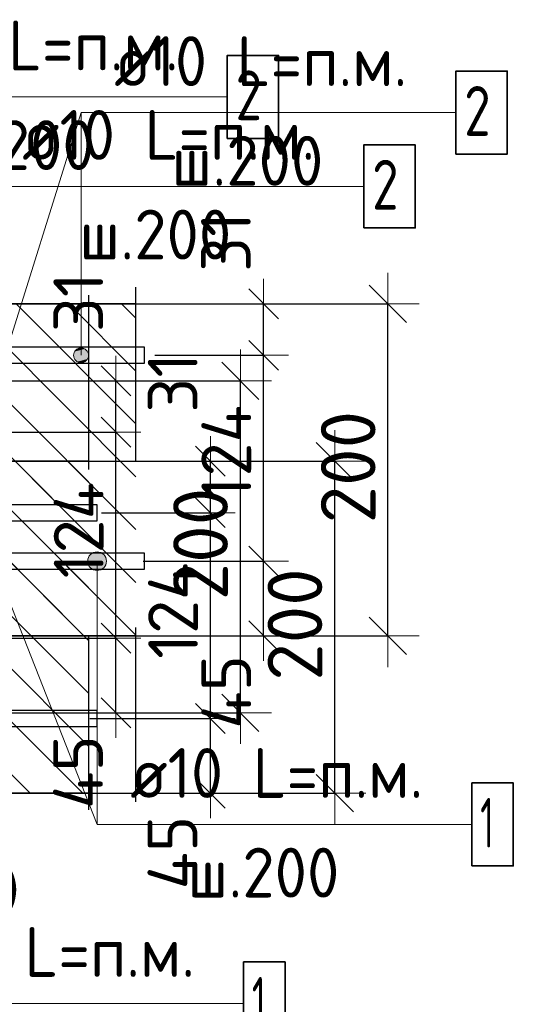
# Model space of a CAD drawing. Header units: metres. Extents: x -38 to 97, y -15 to 21.
# Tile 128 of 209: x 72.587 to 72.885, y 6.256 to 6.849. Entities that reach past the tile are written whole.
import ezdxf

# ---------------------------------------------------------------- set-up
doc = ezdxf.new("R2010")
doc.units = ezdxf.units.M
doc.header["$PDMODE"] = 65
doc.linetypes.add('______4', pattern=[0.135, 0.105, -0.03])
for name, color, linetype, lineweight in [('XR$3$Арм. стержнями верхней зоны', 180, 'Continuous', 35), ('XR$3$Арм. стержнями нижней зоны', 180, 'Continuous', 35), ('XR$3$Арм.стержн. Арматура края', 96, 'Continuous', 35), ('XR$3$Размерная линия (1)', 7, 'Continuous', 13), ('XR$3$Размерная линия_ общее', 7, 'Continuous', 13), ('XR$4$Арм. стержнями верхней зоны', 180, 'Continuous', 35), ('XR$4$Арм. стержнями нижней зоны', 180, 'Continuous', 35), ('XR$4$Арм.стержн. Арматура края', 96, 'Continuous', 35), ('XR$4$Размерная линия (1)', 7, 'Continuous', 13), ('XR$4$Размерная линия_ общее', 7, 'Continuous', 13), ('XR$6$Арм. стержнями верхней зоны', 180, 'Continuous', 35), ('XR$6$Арм. стержнями нижней зоны', 180, 'Continuous', 35), ('XR$6$Размерная линия (1)', 7, 'Continuous', 13), ('XR$6$Размерная линия_ общее', 7, 'Continuous', 13)]:
    doc.layers.add(name, color=color, linetype=linetype, lineweight=lineweight)
doc.styles.add('ISOCPEUR', font='txt')
doc.dimstyles.new('DIMSTYLE_12', dxfattribs={"dimtxt": 0.03, "dimasz": 0.03, "dimexe": 0, "dimexo": 0, "dimgap": 0.015, "dimtad": 2, "dimdec": 0, "dimlfac": 1000, "dimrnd": 1, "dimzin": 12, "dimdsep": 46, "dimtxsty": 'ISOCPEUR', "dimblk1": 'ALL_ML_STRICH', "dimblk2": 'ALL_ML_STRICH', "dimsah": 1, "dimcen": 0, "dimclrd": 7, "dimclre": 256, "dimclrt": 7, "dimadec": 0, "dimazin": 0, "dimtfac": 1, "dimtdec": 0, "dimtix": 1, "dimtmove": 2, "dimatfit": 3, "dimfxl": 0, "dimtzin": 0, "dimlwd": 0, "dimlwe": -3, "dimarcsym": 0})
doc.dimstyles.new('DIMSTYLE_14', dxfattribs={"dimtxt": 0.03, "dimasz": 0.03, "dimexe": 0, "dimexo": 0, "dimgap": 0.015, "dimtad": 2, "dimdec": 0, "dimlfac": 1000, "dimrnd": 1, "dimzin": 12, "dimdsep": 46, "dimtxsty": 'ISOCPEUR', "dimblk1": 'ALL_ML_STRICH', "dimblk2": 'ALL_ML_STRICH', "dimsah": 1, "dimcen": 0, "dimclrd": 7, "dimclre": 256, "dimclrt": 7, "dimadec": 0, "dimazin": 0, "dimtfac": 1, "dimtdec": 0, "dimtix": 1, "dimtmove": 2, "dimatfit": 3, "dimfxl": 0, "dimtvp": 1.2, "dimtzin": 0, "dimlwd": 0, "dimlwe": -3, "dimarcsym": 0})
doc.dimstyles.new('DIMSTYLE_8', dxfattribs={"dimtxt": 0.033, "dimasz": 0.0375, "dimexe": 0, "dimexo": 0, "dimgap": 0.0165, "dimtad": 2, "dimdec": 0, "dimlfac": 1000, "dimrnd": 1, "dimzin": 12, "dimdsep": 46, "dimtxsty": 'ISOCPEUR', "dimblk1": 'ALL_ML_STRICH', "dimblk2": 'ALL_ML_STRICH', "dimsah": 1, "dimcen": 0, "dimclrd": 7, "dimclre": 256, "dimclrt": 7, "dimadec": 0, "dimazin": 0, "dimtfac": 1, "dimtdec": 0, "dimtix": 1, "dimtmove": 2, "dimatfit": 3, "dimfxl": 0, "dimtzin": 0, "dimlwd": 0, "dimlwe": -3, "dimarcsym": 0})
pattern_1 = [(135, (0, 0), (-0.031819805, -0.031819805), [0.4, -0.05, 0, -0.05]), (135, (-0.01591, -0.01591), (-0.031819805, -0.031819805), [0.8, -0.1, 0.1, -0.1])]

# ---------------------------------------------------------------- blocks, each defined once
blk = doc.blocks.new('ALL_ML_STRICH')
at = {"color": 0, "linetype": 'ByBlock', "lineweight": -2}
for p, q in [((0, -0.5), (0, 0.5)), ((-0.3, -0.3), (0.3, 0.3)), ((-1, 0), (0.5, 0))]:
    blk.add_line(p, q, dxfattribs=at)
blk = doc.blocks.new('*D72')
at = {"layer": 'DEFPOINTS', "color": 7, "linetype": 'Continuous', "lineweight": 13, "transparency": 33554687}
for p in [(72.63764, 6.67826), (72.63764, 6.47826), (72.80919, 6.47826)]:
    blk.add_point(p, dxfattribs=at)
at = {"layer": 'XR$3$Размерная линия_ общее', "color": 253, "linetype": 'Continuous', "lineweight": -2, "true_color": 0xa0a0a0, "transparency": 33554687}
for p, q in [((72.65764, 6.67826), (72.80919, 6.67826)), ((72.65764, 6.47826), (72.80919, 6.47826))]:
    blk.add_line(p, q, dxfattribs=at)
at = {"layer": 'XR$3$Размерная линия_ общее', "color": 7, "linetype": 'Continuous', "lineweight": -2, "transparency": 33554687}
blk.add_line((72.80919, 6.47826), (72.80919, 6.67826), dxfattribs=at)
at = {"layer": 'XR$3$Размерная линия_ общее', "color": 7, "linetype": 'Continuous', "lineweight": 13, "transparency": 33554687, "xscale": 0.0375, "yscale": 0.0375, "zscale": 0.0375}
for p, rotation in [((72.80919, 6.67826), 90), ((72.80919, 6.47826), 270)]:
    blk.add_blockref('ALL_ML_STRICH', p, dxfattribs=dict(at, rotation=rotation))
at = {"layer": 'XR$3$Размерная линия_ общее', "color": 7, "linetype": 'Continuous', "lineweight": 13, "transparency": 33554687, "insert": (72.78519, 6.57991), "char_height": 0.033, "width": 0.099, "attachment_point": 5, "rotation": 90, "style": 'ISOCPEUR'}
blk.add_mtext('\\A1;{200}', dxfattribs=at)
blk = doc.blocks.new('*D76')
at = {"layer": 'DEFPOINTS', "color": 7, "linetype": 'Continuous', "lineweight": 13, "transparency": 33554687}
for p in [(72.4853, 6.41826), (72.52526, 6.37826), (72.4853, 6.30302)]:
    blk.add_point(p, dxfattribs=at)
at = {"layer": 'XR$3$Размерная линия (1)', "color": 9, "linetype": 'Continuous', "lineweight": -2, "true_color": 0xc7c7c7, "transparency": 33554687}
for p, q in [((72.4853, 6.39826), (72.4853, 6.30302)), ((72.52526, 6.35826), (72.52526, 6.30302))]:
    blk.add_line(p, q, dxfattribs=at)
at = {"layer": 'XR$3$Размерная линия (1)', "color": 7, "linetype": 'Continuous', "lineweight": -2, "transparency": 33554687}
blk.add_line((72.4853, 6.30302), (72.52526, 6.30302), dxfattribs=at)
at = {"layer": 'XR$3$Размерная линия (1)', "color": 7, "linetype": 'Continuous', "lineweight": 13, "transparency": 33554687, "xscale": 0.03, "yscale": 0.03, "zscale": 0.03, "rotation": 180}
blk.add_blockref('ALL_ML_STRICH', (72.4853, 6.30302), dxfattribs=at)
at = {"layer": 'XR$3$Размерная линия (1)', "color": 7, "linetype": 'Continuous', "lineweight": 13, "transparency": 33554687, "xscale": 0.03, "yscale": 0.03, "zscale": 0.03}
blk.add_blockref('ALL_ML_STRICH', (72.52526, 6.30302), dxfattribs=at)
at = {"layer": 'XR$3$Размерная линия (1)', "color": 7, "linetype": 'Continuous', "lineweight": 13, "transparency": 33554687, "insert": (72.5656, 6.32522), "char_height": 0.03, "width": 0.06, "attachment_point": 5, "style": 'ISOCPEUR'}
blk.add_mtext('\\A1;{40}', dxfattribs=at)
blk = doc.blocks.new('*D204')
at = {"layer": 'DEFPOINTS', "color": 7, "linetype": 'Continuous', "lineweight": 13, "transparency": 33554687}
for p in [(72.64153, 6.52326), (72.65438, 6.47826), (72.73419, 6.47826)]:
    blk.add_point(p, dxfattribs=at)
at = {"layer": 'XR$3$Размерная линия (1)', "color": 9, "linetype": 'Continuous', "lineweight": -2, "true_color": 0xc7c7c7, "transparency": 33554687}
for p, q in [((72.66153, 6.52326), (72.73419, 6.52326)), ((72.67438, 6.47826), (72.73419, 6.47826))]:
    blk.add_line(p, q, dxfattribs=at)
at = {"layer": 'XR$3$Размерная линия (1)', "color": 7, "linetype": 'Continuous', "lineweight": -2, "transparency": 33554687}
blk.add_line((72.73419, 6.47826), (72.73419, 6.52326), dxfattribs=at)
at = {"layer": 'XR$3$Размерная линия (1)', "color": 7, "linetype": 'Continuous', "lineweight": 13, "transparency": 33554687, "xscale": 0.03, "yscale": 0.03, "zscale": 0.03}
for p, rotation in [((72.73419, 6.52326), 90), ((72.73419, 6.47826), 270)]:
    blk.add_blockref('ALL_ML_STRICH', p, dxfattribs=dict(at, rotation=rotation))
at = {"layer": 'XR$3$Размерная линия (1)', "color": 7, "linetype": 'Continuous', "lineweight": 13, "transparency": 33554687, "insert": (72.71168, 6.4445), "char_height": 0.03, "width": 0.06, "attachment_point": 5, "rotation": 90, "style": 'ISOCPEUR'}
blk.add_mtext('\\A1;{45}', dxfattribs=at)
blk = doc.blocks.new('*D205')
at = {"layer": 'DEFPOINTS', "color": 7, "linetype": 'Continuous', "lineweight": 13, "transparency": 33554687}
for p in [(72.64855, 6.64726), (72.64153, 6.52326), (72.73419, 6.52326)]:
    blk.add_point(p, dxfattribs=at)
at = {"layer": 'XR$3$Размерная линия (1)', "color": 9, "linetype": 'Continuous', "lineweight": -2, "true_color": 0xc7c7c7, "transparency": 33554687}
for p, q in [((72.66855, 6.64726), (72.73419, 6.64726)), ((72.66153, 6.52326), (72.73419, 6.52326))]:
    blk.add_line(p, q, dxfattribs=at)
at = {"layer": 'XR$3$Размерная линия (1)', "color": 7, "linetype": 'Continuous', "lineweight": -2, "transparency": 33554687}
blk.add_line((72.73419, 6.52326), (72.73419, 6.64726), dxfattribs=at)
at = {"layer": 'XR$3$Размерная линия (1)', "color": 7, "linetype": 'Continuous', "lineweight": 13, "transparency": 33554687, "xscale": 0.03, "yscale": 0.03, "zscale": 0.03}
for p, rotation in [((72.73419, 6.64726), 90), ((72.73419, 6.52326), 270)]:
    blk.add_blockref('ALL_ML_STRICH', p, dxfattribs=dict(at, rotation=rotation))
at = {"layer": 'XR$3$Размерная линия (1)', "color": 7, "linetype": 'Continuous', "lineweight": 13, "transparency": 33554687, "insert": (72.71169, 6.58826), "char_height": 0.03, "width": 0.09, "attachment_point": 5, "rotation": 90, "style": 'ISOCPEUR'}
blk.add_mtext('\\A1;{124}', dxfattribs=at)
blk = doc.blocks.new('*D206')
at = {"layer": 'DEFPOINTS', "color": 7, "linetype": 'Continuous', "lineweight": 13, "transparency": 33554687}
for p in [(72.63068, 6.67826), (72.64855, 6.64726), (72.73419, 6.64726)]:
    blk.add_point(p, dxfattribs=at)
at = {"layer": 'XR$3$Размерная линия (1)', "color": 9, "linetype": 'Continuous', "lineweight": -2, "true_color": 0xc7c7c7, "transparency": 33554687}
for p, q in [((72.65068, 6.67826), (72.73419, 6.67826)), ((72.66855, 6.64726), (72.73419, 6.64726))]:
    blk.add_line(p, q, dxfattribs=at)
at = {"layer": 'XR$3$Размерная линия (1)', "color": 7, "linetype": 'Continuous', "lineweight": -2, "transparency": 33554687}
blk.add_line((72.73419, 6.64726), (72.73419, 6.67826), dxfattribs=at)
at = {"layer": 'XR$3$Размерная линия (1)', "color": 7, "linetype": 'Continuous', "lineweight": 13, "transparency": 33554687, "xscale": 0.03, "yscale": 0.03, "zscale": 0.03}
for p, rotation in [((72.73419, 6.67826), 90), ((72.73419, 6.64726), 270)]:
    blk.add_blockref('ALL_ML_STRICH', p, dxfattribs=dict(at, rotation=rotation))
at = {"layer": 'XR$3$Размерная линия (1)', "color": 7, "linetype": 'Continuous', "lineweight": 13, "transparency": 33554687, "insert": (72.71145, 6.71555), "char_height": 0.03, "width": 0.06, "attachment_point": 5, "rotation": 90, "style": 'ISOCPEUR'}
blk.add_mtext('\\A1;{31}', dxfattribs=at)
blk = doc.blocks.new('*D494')
at = {"layer": 'DEFPOINTS', "color": 7, "linetype": 'Continuous', "lineweight": 13, "transparency": 33554687}
for p in [(72.60555, 6.58345), (72.60555, 6.38345), (72.77709, 6.38345)]:
    blk.add_point(p, dxfattribs=at)
at = {"layer": 'XR$4$Размерная линия_ общее', "color": 253, "linetype": 'Continuous', "lineweight": -2, "true_color": 0xa0a0a0, "transparency": 33554687}
for p, q in [((72.62555, 6.58345), (72.77709, 6.58345)), ((72.62555, 6.38345), (72.77709, 6.38345))]:
    blk.add_line(p, q, dxfattribs=at)
at = {"layer": 'XR$4$Размерная линия_ общее', "color": 7, "linetype": 'Continuous', "lineweight": -2, "transparency": 33554687}
blk.add_line((72.77709, 6.38345), (72.77709, 6.58345), dxfattribs=at)
at = {"layer": 'XR$4$Размерная линия_ общее', "color": 7, "linetype": 'Continuous', "lineweight": 13, "transparency": 33554687, "xscale": 0.0375, "yscale": 0.0375, "zscale": 0.0375}
for p, rotation in [((72.77709, 6.58345), 90), ((72.77709, 6.38345), 270)]:
    blk.add_blockref('ALL_ML_STRICH', p, dxfattribs=dict(at, rotation=rotation))
at = {"layer": 'XR$4$Размерная линия_ общее', "color": 7, "linetype": 'Continuous', "lineweight": 13, "transparency": 33554687, "insert": (72.75309, 6.4851), "char_height": 0.033, "width": 0.099, "attachment_point": 5, "rotation": 90, "style": 'ISOCPEUR'}
blk.add_mtext('\\A1;{200}', dxfattribs=at)
blk = doc.blocks.new('*D496')
at = {"layer": 'DEFPOINTS', "color": 7, "linetype": 'Continuous', "lineweight": 13, "transparency": 33554687}
for p in [(72.60943, 6.42845), (72.62228, 6.38345), (72.70209, 6.38345)]:
    blk.add_point(p, dxfattribs=at)
at = {"layer": 'XR$4$Размерная линия (1)', "color": 9, "linetype": 'Continuous', "lineweight": -2, "true_color": 0xc7c7c7, "transparency": 33554687}
for p, q in [((72.62943, 6.42845), (72.70209, 6.42845)), ((72.64228, 6.38345), (72.70209, 6.38345))]:
    blk.add_line(p, q, dxfattribs=at)
at = {"layer": 'XR$4$Размерная линия (1)', "color": 7, "linetype": 'Continuous', "lineweight": -2, "transparency": 33554687}
blk.add_line((72.70209, 6.38345), (72.70209, 6.42845), dxfattribs=at)
at = {"layer": 'XR$4$Размерная линия (1)', "color": 7, "linetype": 'Continuous', "lineweight": 13, "transparency": 33554687, "xscale": 0.03, "yscale": 0.03, "zscale": 0.03}
for p, rotation in [((72.70209, 6.42845), 90), ((72.70209, 6.38345), 270)]:
    blk.add_blockref('ALL_ML_STRICH', p, dxfattribs=dict(at, rotation=rotation))
at = {"layer": 'XR$4$Размерная линия (1)', "color": 7, "linetype": 'Continuous', "lineweight": 13, "transparency": 33554687, "insert": (72.67924, 6.34771), "char_height": 0.03, "width": 0.06, "attachment_point": 5, "rotation": 90, "style": 'ISOCPEUR'}
blk.add_mtext('\\A1;{45}', dxfattribs=at)
blk = doc.blocks.new('*D497')
at = {"layer": 'DEFPOINTS', "color": 7, "linetype": 'Continuous', "lineweight": 13, "transparency": 33554687}
for p in [(72.61646, 6.55245), (72.60943, 6.42845), (72.70209, 6.42845)]:
    blk.add_point(p, dxfattribs=at)
at = {"layer": 'XR$4$Размерная линия (1)', "color": 9, "linetype": 'Continuous', "lineweight": -2, "true_color": 0xc7c7c7, "transparency": 33554687}
for p, q in [((72.63646, 6.55245), (72.70209, 6.55245)), ((72.62943, 6.42845), (72.70209, 6.42845))]:
    blk.add_line(p, q, dxfattribs=at)
at = {"layer": 'XR$4$Размерная линия (1)', "color": 7, "linetype": 'Continuous', "lineweight": -2, "transparency": 33554687}
blk.add_line((72.70209, 6.42845), (72.70209, 6.55245), dxfattribs=at)
at = {"layer": 'XR$4$Размерная линия (1)', "color": 7, "linetype": 'Continuous', "lineweight": 13, "transparency": 33554687, "xscale": 0.03, "yscale": 0.03, "zscale": 0.03}
for p, rotation in [((72.70209, 6.55245), 90), ((72.70209, 6.42845), 270)]:
    blk.add_blockref('ALL_ML_STRICH', p, dxfattribs=dict(at, rotation=rotation))
at = {"layer": 'XR$4$Размерная линия (1)', "color": 7, "linetype": 'Continuous', "lineweight": 13, "transparency": 33554687, "insert": (72.67959, 6.49345), "char_height": 0.03, "width": 0.09, "attachment_point": 5, "rotation": 90, "style": 'ISOCPEUR'}
blk.add_mtext('\\A1;{124}', dxfattribs=at)
blk = doc.blocks.new('*D498')
at = {"layer": 'DEFPOINTS', "color": 7, "linetype": 'Continuous', "lineweight": 13, "transparency": 33554687}
for p in [(72.59859, 6.58345), (72.61646, 6.55245), (72.70209, 6.55245)]:
    blk.add_point(p, dxfattribs=at)
at = {"layer": 'XR$4$Размерная линия (1)', "color": 9, "linetype": 'Continuous', "lineweight": -2, "true_color": 0xc7c7c7, "transparency": 33554687}
for p, q in [((72.61859, 6.58345), (72.70209, 6.58345)), ((72.63646, 6.55245), (72.70209, 6.55245))]:
    blk.add_line(p, q, dxfattribs=at)
at = {"layer": 'XR$4$Размерная линия (1)', "color": 7, "linetype": 'Continuous', "lineweight": -2, "transparency": 33554687}
blk.add_line((72.70209, 6.55245), (72.70209, 6.58345), dxfattribs=at)
at = {"layer": 'XR$4$Размерная линия (1)', "color": 7, "linetype": 'Continuous', "lineweight": 13, "transparency": 33554687, "xscale": 0.03, "yscale": 0.03, "zscale": 0.03}
for p, rotation in [((72.70209, 6.58345), 90), ((72.70209, 6.55245), 270)]:
    blk.add_blockref('ALL_ML_STRICH', p, dxfattribs=dict(at, rotation=rotation))
at = {"layer": 'XR$4$Размерная линия (1)', "color": 7, "linetype": 'Continuous', "lineweight": 13, "transparency": 33554687, "insert": (72.67935, 6.63074), "char_height": 0.03, "width": 0.06, "attachment_point": 5, "rotation": 90, "style": 'ISOCPEUR'}
blk.add_mtext('\\A1;{31}', dxfattribs=at)
blk = doc.blocks.new('*D741')
at = {"layer": 'DEFPOINTS', "color": 7, "linetype": 'Continuous', "lineweight": 13, "transparency": 33554687}
for p in [(72.54861, 6.63192), (72.54861, 6.43192), (72.72016, 6.43192)]:
    blk.add_point(p, dxfattribs=at)
at = {"layer": 'XR$6$Размерная линия_ общее', "color": 253, "linetype": 'Continuous', "lineweight": -2, "true_color": 0xa0a0a0, "transparency": 33554687}
for p, q in [((72.56861, 6.63192), (72.72016, 6.63192)), ((72.56861, 6.43192), (72.72016, 6.43192))]:
    blk.add_line(p, q, dxfattribs=at)
at = {"layer": 'XR$6$Размерная линия_ общее', "color": 7, "linetype": 'Continuous', "lineweight": -2, "transparency": 33554687}
blk.add_line((72.72016, 6.43192), (72.72016, 6.63192), dxfattribs=at)
at = {"layer": 'XR$6$Размерная линия_ общее', "color": 7, "linetype": 'Continuous', "lineweight": 13, "transparency": 33554687, "xscale": 0.0375, "yscale": 0.0375, "zscale": 0.0375}
for p, rotation in [((72.72016, 6.63192), 90), ((72.72016, 6.43192), 270)]:
    blk.add_blockref('ALL_ML_STRICH', p, dxfattribs=dict(at, rotation=rotation))
at = {"layer": 'XR$6$Размерная линия_ общее', "color": 7, "linetype": 'Continuous', "lineweight": 13, "transparency": 33554687, "insert": (72.69616, 6.53357), "char_height": 0.033, "width": 0.099, "attachment_point": 5, "rotation": 90, "style": 'ISOCPEUR'}
blk.add_mtext('\\A1;{200}', dxfattribs=at)
blk = doc.blocks.new('*D852')
at = {"layer": 'DEFPOINTS', "color": 7, "linetype": 'Continuous', "lineweight": 13, "transparency": 33554687}
for p in [(72.5525, 6.47692), (72.56535, 6.43192), (72.64516, 6.43192)]:
    blk.add_point(p, dxfattribs=at)
at = {"layer": 'XR$6$Размерная линия (1)', "color": 9, "linetype": 'Continuous', "lineweight": -2, "true_color": 0xc7c7c7, "transparency": 33554687}
for p, q in [((72.5725, 6.47692), (72.64516, 6.47692)), ((72.58535, 6.43192), (72.64516, 6.43192))]:
    blk.add_line(p, q, dxfattribs=at)
at = {"layer": 'XR$6$Размерная линия (1)', "color": 7, "linetype": 'Continuous', "lineweight": -2, "transparency": 33554687}
blk.add_line((72.64516, 6.43192), (72.64516, 6.47692), dxfattribs=at)
at = {"layer": 'XR$6$Размерная линия (1)', "color": 7, "linetype": 'Continuous', "lineweight": 13, "transparency": 33554687, "xscale": 0.03, "yscale": 0.03, "zscale": 0.03}
for p, rotation in [((72.64516, 6.47692), 90), ((72.64516, 6.43192), 270)]:
    blk.add_blockref('ALL_ML_STRICH', p, dxfattribs=dict(at, rotation=rotation))
at = {"layer": 'XR$6$Размерная линия (1)', "color": 7, "linetype": 'Continuous', "lineweight": 13, "transparency": 33554687, "insert": (72.6223, 6.39618), "char_height": 0.03, "width": 0.06, "attachment_point": 5, "rotation": 90, "style": 'ISOCPEUR'}
blk.add_mtext('\\A1;{45}', dxfattribs=at)
blk = doc.blocks.new('*D853')
at = {"layer": 'DEFPOINTS', "color": 7, "linetype": 'Continuous', "lineweight": 13, "transparency": 33554687}
for p in [(72.55952, 6.60092), (72.5525, 6.47692), (72.64516, 6.47692)]:
    blk.add_point(p, dxfattribs=at)
at = {"layer": 'XR$6$Размерная линия (1)', "color": 9, "linetype": 'Continuous', "lineweight": -2, "true_color": 0xc7c7c7, "transparency": 33554687}
for p, q in [((72.57952, 6.60092), (72.64516, 6.60092)), ((72.5725, 6.47692), (72.64516, 6.47692))]:
    blk.add_line(p, q, dxfattribs=at)
at = {"layer": 'XR$6$Размерная линия (1)', "color": 7, "linetype": 'Continuous', "lineweight": -2, "transparency": 33554687}
blk.add_line((72.64516, 6.47692), (72.64516, 6.60092), dxfattribs=at)
at = {"layer": 'XR$6$Размерная линия (1)', "color": 7, "linetype": 'Continuous', "lineweight": 13, "transparency": 33554687, "xscale": 0.03, "yscale": 0.03, "zscale": 0.03}
for p, rotation in [((72.64516, 6.60092), 90), ((72.64516, 6.47692), 270)]:
    blk.add_blockref('ALL_ML_STRICH', p, dxfattribs=dict(at, rotation=rotation))
at = {"layer": 'XR$6$Размерная линия (1)', "color": 7, "linetype": 'Continuous', "lineweight": 13, "transparency": 33554687, "insert": (72.62266, 6.54192), "char_height": 0.03, "width": 0.09, "attachment_point": 5, "rotation": 90, "style": 'ISOCPEUR'}
blk.add_mtext('\\A1;{124}', dxfattribs=at)
blk = doc.blocks.new('*D854')
at = {"layer": 'DEFPOINTS', "color": 7, "linetype": 'Continuous', "lineweight": 13, "transparency": 33554687}
for p in [(72.54165, 6.63192), (72.55952, 6.60092), (72.64516, 6.60092)]:
    blk.add_point(p, dxfattribs=at)
at = {"layer": 'XR$6$Размерная линия (1)', "color": 9, "linetype": 'Continuous', "lineweight": -2, "true_color": 0xc7c7c7, "transparency": 33554687}
for p, q in [((72.56165, 6.63192), (72.64516, 6.63192)), ((72.57952, 6.60092), (72.64516, 6.60092))]:
    blk.add_line(p, q, dxfattribs=at)
at = {"layer": 'XR$6$Размерная линия (1)', "color": 7, "linetype": 'Continuous', "lineweight": -2, "transparency": 33554687}
blk.add_line((72.64516, 6.60092), (72.64516, 6.63192), dxfattribs=at)
at = {"layer": 'XR$6$Размерная линия (1)', "color": 7, "linetype": 'Continuous', "lineweight": 13, "transparency": 33554687, "xscale": 0.03, "yscale": 0.03, "zscale": 0.03}
for p, rotation in [((72.64516, 6.63192), 90), ((72.64516, 6.60092), 270)]:
    blk.add_blockref('ALL_ML_STRICH', p, dxfattribs=dict(at, rotation=rotation))
at = {"layer": 'XR$6$Размерная линия (1)', "color": 7, "linetype": 'Continuous', "lineweight": 13, "transparency": 33554687, "insert": (72.62242, 6.67921), "char_height": 0.03, "width": 0.06, "attachment_point": 5, "rotation": 90, "style": 'ISOCPEUR'}
blk.add_mtext('\\A1;{31}', dxfattribs=at)

msp = doc.modelspace()

# ---------------------------------------------------------------- hatches: boundary and pattern name
at = {"linetype": 'Continuous', "lineweight": 25, "transparency": 33554687}
h = msp.add_hatch(dxfattribs=at)
h.set_pattern_fill('__________540', scale=0.015, style=0, pattern_type=2)
h.set_pattern_definition(pattern_1)
h.paths.add_polyline_path([(72.52526, 6.67826), (72.52526, 6.47826), (72.65723, 6.47826), (72.65723, 6.67826)], flags=0)
at = {"linetype": 'Continuous', "lineweight": 13, "transparency": 33554687}
h = msp.add_hatch(dxfattribs=at)
h.set_pattern_fill('__________540', scale=0.015, style=0, pattern_type=2)
h.set_pattern_definition(pattern_1)
h.paths.add_polyline_path([(72.21432, 6.58345), (72.21432, 6.38345), (72.62859, 6.38345), (72.62859, 6.58345)], flags=0)
at = {"layer": 'XR$3$Арм. стержнями верхней зоны', "linetype": 'Continuous', "lineweight": 13, "transparency": 33554687}
for points in [[(72.62798, 6.64951), (72.62024, 6.64951), (72.61961, 6.64726)], [(72.62798, 6.64951), (72.61961, 6.64726), (72.6286, 6.64726)], [(72.62636, 6.65113), (72.62186, 6.65113), (72.62024, 6.64951)], [(72.62636, 6.65113), (72.62024, 6.64951), (72.62798, 6.64951)], [(72.62186, 6.65113), (72.62636, 6.65113), (72.62411, 6.65176)], [(72.6286, 6.64726), (72.61961, 6.64726), (72.62024, 6.64501)], [(72.6286, 6.64726), (72.62024, 6.64501), (72.62798, 6.64501)], [(72.62798, 6.64501), (72.62024, 6.64501), (72.62186, 6.64339)], [(72.62798, 6.64501), (72.62186, 6.64339), (72.62636, 6.64339)], [(72.62636, 6.64339), (72.62186, 6.64339), (72.62411, 6.64276)]]:
    msp.add_hatch(color=7, dxfattribs=at).paths.add_polyline_path(points)
at = {"layer": 'XR$3$Арм. стержнями нижней зоны', "linetype": 'Continuous', "lineweight": 13, "transparency": 33554687}
for points in [[(72.62815, 6.52326), (72.6394, 6.52326), (72.63861, 6.52607)], [(72.62815, 6.52326), (72.63861, 6.52607), (72.62893, 6.52607)], [(72.62893, 6.52607), (72.63861, 6.52607), (72.63658, 6.5281)], [(72.62893, 6.52607), (72.63658, 6.5281), (72.63096, 6.5281)], [(72.63096, 6.5281), (72.63658, 6.5281), (72.63377, 6.52888)], [(72.62893, 6.52045), (72.6394, 6.52326), (72.62815, 6.52326)], [(72.62893, 6.52045), (72.63861, 6.52045), (72.6394, 6.52326)], [(72.63096, 6.51842), (72.63861, 6.52045), (72.62893, 6.52045)], [(72.63096, 6.51842), (72.63658, 6.51842), (72.63861, 6.52045)], [(72.63658, 6.51842), (72.63096, 6.51842), (72.63377, 6.51763)]]:
    msp.add_hatch(color=7, dxfattribs=at).paths.add_polyline_path(points)

# ---------------------------------------------------------------- linework, layer by layer
at = {"color": 7, "linetype": 'Continuous', "lineweight": 13, "transparency": 33554687}
for p, q in [((72.57526, 6.63721), (72.62411, 6.79343)), ((72.5753, 6.51321), (72.63377, 6.36468))]:
    msp.add_line(p, q, dxfattribs=at)
at = {"color": 7, "linetype": '______4', "lineweight": 25, "transparency": 33554687}
for p, q in [((72.65723, 6.37826), (72.65723, 6.77826)), ((72.62859, 6.68345), (72.62859, 6.28345))]:
    msp.add_line(p, q, dxfattribs=at)
at = {"color": 7, "linetype": 'Continuous', "lineweight": 35, "transparency": 33554687}
for p, q in [((72.65723, 6.67826), (72.52526, 6.67826)), ((72.62859, 6.58345), (72.21432, 6.58345)), ((72.52526, 6.47826), (72.65723, 6.47826)), ((72.46432, 6.38345), (72.62859, 6.38345))]:
    msp.add_line(p, q, dxfattribs=at)
at = {"layer": 'XR$3$Арм. стержнями верхней зоны', "color": 7, "linetype": 'Continuous', "lineweight": 13, "transparency": 33554687}
for p, q in [((72.62411, 6.79343), (72.85011, 6.79343)), ((72.62411, 6.79343), (72.62411, 6.64726)), ((72.62411, 6.65176), (72.62411, 6.65176)), ((72.61961, 6.64726), (72.61961, 6.64726)), ((72.62411, 6.64276), (72.62411, 6.64276)), ((72.6286, 6.64726), (72.6286, 6.64726))]:
    msp.add_line(p, q, dxfattribs=at)
at = {"layer": 'XR$3$Арм. стержнями верхней зоны', "color": 7, "linetype": 'Continuous', "lineweight": 35, "transparency": 33554687}
msp.add_lwpolyline([(72.85011, 6.76843), (72.88111, 6.76843), (72.88111, 6.81843), (72.85011, 6.81843), (72.85011, 6.76843)], dxfattribs=at)
at = {"layer": 'XR$3$Арм. стержнями верхней зоны', "color": 4, "linetype": 'Continuous', "lineweight": 25, "transparency": 33554687}
msp.add_lwpolyline([(72.30026, 6.65226), (72.66223, 6.65226), (72.66223, 6.64226), (72.30026, 6.64226), (72.30026, 6.65226)], dxfattribs=at)
at = {"layer": 'XR$3$Арм. стержнями верхней зоны', "color": 7, "linetype": 'Continuous', "lineweight": 13, "transparency": 33554687}
msp.add_circle((72.62411, 6.64726), 0.0045, dxfattribs=at)
at = {"layer": 'XR$3$Арм. стержнями нижней зоны', "color": 7, "linetype": 'Continuous', "lineweight": 13, "transparency": 33554687}
for p, q in [((72.63377, 6.52888), (72.63377, 6.52888)), ((72.62815, 6.52326), (72.62815, 6.52326)), ((72.63377, 6.36468), (72.63377, 6.52326)), ((72.63377, 6.51763), (72.63377, 6.51763)), ((72.6394, 6.52326), (72.6394, 6.52326)), ((72.63377, 6.36468), (72.85977, 6.36468))]:
    msp.add_line(p, q, dxfattribs=at)
at = {"layer": 'XR$3$Арм. стержнями нижней зоны', "color": 4, "linetype": 'Continuous', "lineweight": 25, "transparency": 33554687}
msp.add_lwpolyline([(72.30026, 6.52826), (72.66223, 6.52826), (72.66223, 6.51826), (72.30026, 6.51826), (72.30026, 6.52826)], dxfattribs=at)
at = {"layer": 'XR$3$Арм. стержнями нижней зоны', "color": 7, "linetype": 'Continuous', "lineweight": 35, "transparency": 33554687}
msp.add_lwpolyline([(72.85977, 6.33968), (72.88477, 6.33968), (72.88477, 6.38968), (72.85977, 6.38968), (72.85977, 6.33968)], dxfattribs=at)
at = {"layer": 'XR$3$Арм. стержнями нижней зоны', "color": 7, "linetype": 'Continuous', "lineweight": 13, "transparency": 33554687}
msp.add_circle((72.63377, 6.52326), 0.00563, dxfattribs=at)
at = {"layer": 'XR$3$Арм.стержн. Арматура края', "color": 4, "linetype": 'Continuous', "lineweight": 25, "transparency": 33554687}
for points in [[(72.33355, 6.65226), (72.66223, 6.65226), (72.66223, 6.64226)], [(72.66223, 6.64226), (72.33425, 6.64226)], [(72.33425, 6.52826), (72.66223, 6.52826), (72.66223, 6.51826), (72.33355, 6.51826)]]:
    msp.add_lwpolyline(points, dxfattribs=at)
at = {"layer": 'XR$4$Арм. стержнями верхней зоны', "color": 7, "linetype": 'Continuous', "lineweight": 13, "transparency": 33554687}
msp.add_line((72.56858, 6.74899), (72.79458, 6.74899), dxfattribs=at)
at = {"layer": 'XR$4$Арм. стержнями верхней зоны', "color": 7, "linetype": 'Continuous', "lineweight": 35, "transparency": 33554687}
msp.add_lwpolyline([(72.79458, 6.72399), (72.82558, 6.72399), (72.82558, 6.77399), (72.79458, 6.77399), (72.79458, 6.72399)], dxfattribs=at)
at = {"layer": 'XR$4$Арм. стержнями верхней зоны', "color": 4, "linetype": 'Continuous', "lineweight": 25, "transparency": 33554687}
msp.add_lwpolyline([(72.23932, 6.55745), (72.63359, 6.55745), (72.63359, 6.54745), (72.23932, 6.54745), (72.23932, 6.55745)], dxfattribs=at)
msp.add_lwpolyline([(72.23932, 6.55745), (72.63359, 6.55745), (72.63359, 6.54745), (72.23932, 6.54745), (72.23932, 6.55745)], dxfattribs=at)
at = {"layer": 'XR$4$Арм. стержнями нижней зоны', "color": 4, "linetype": 'Continuous', "lineweight": 25, "transparency": 33554687}
msp.add_lwpolyline([(72.23932, 6.43345), (72.63359, 6.43345), (72.63359, 6.42345), (72.23932, 6.42345), (72.23932, 6.43345)], dxfattribs=at)
msp.add_lwpolyline([(72.23932, 6.43345), (72.63359, 6.43345), (72.63359, 6.42345), (72.23932, 6.42345), (72.23932, 6.43345)], dxfattribs=at)
at = {"layer": 'XR$4$Арм.стержн. Арматура края', "color": 4, "linetype": 'Continuous', "lineweight": 25, "transparency": 33554687}
for points in [[(72.26789, 6.55745), (72.63359, 6.55745), (72.63359, 6.54745), (72.26858, 6.54745)], [(72.26789, 6.55745), (72.63359, 6.55745), (72.63359, 6.54745), (72.26858, 6.54745)], [(72.26858, 6.43345), (72.63359, 6.43345), (72.63359, 6.42345)], [(72.26858, 6.43345), (72.63359, 6.43345), (72.63359, 6.42345)], [(72.63359, 6.42345), (72.26789, 6.42345)], [(72.63359, 6.42345), (72.26789, 6.42345)]]:
    msp.add_lwpolyline(points, dxfattribs=at)
at = {"layer": 'XR$6$Арм. стержнями верхней зоны', "color": 7, "linetype": 'Continuous', "lineweight": 13, "transparency": 33554687}
msp.add_line((72.48625, 6.80286), (72.71225, 6.80286), dxfattribs=at)
at = {"layer": 'XR$6$Арм. стержнями верхней зоны', "color": 7, "linetype": 'Continuous', "lineweight": 35, "transparency": 33554687}
msp.add_lwpolyline([(72.71225, 6.77786), (72.74325, 6.77786), (72.74325, 6.82786), (72.71225, 6.82786), (72.71225, 6.77786)], dxfattribs=at)
at = {"layer": 'XR$6$Арм. стержнями нижней зоны', "color": 7, "linetype": 'Continuous', "lineweight": 13, "transparency": 33554687}
msp.add_line((72.49614, 6.25688), (72.72214, 6.25688), dxfattribs=at)
at = {"layer": 'XR$6$Арм. стержнями нижней зоны', "color": 7, "linetype": 'Continuous', "lineweight": 35, "transparency": 33554687}
msp.add_lwpolyline([(72.72214, 6.23188), (72.74714, 6.23188), (72.74714, 6.28188), (72.72214, 6.28188), (72.72214, 6.23188)], dxfattribs=at)

# ---------------------------------------------------------------- texts
at = {"layer": 'XR$3$Арм. стержнями верхней зоны', "color": 7, "linetype": 'Continuous', "lineweight": 25, "transparency": 33554687, "char_height": 0.03, "attachment_point": 7, "style": 'ISOCPEUR'}
for s, insert, width in [('\\W0.94;ø10 L=п.м.', (72.64411, 6.80943), 0.1999832), ('\\W0.78;2', (72.85511, 6.77943), 0.0326407), ('\\W0.95;ш.200 ', (72.6786, 6.74943), 0.1311997)]:
    msp.add_mtext(s, dxfattribs=dict(at, insert=insert, width=width))
at = {"layer": 'XR$3$Арм. стержнями нижней зоны', "color": 7, "linetype": 'Continuous', "lineweight": 25, "transparency": 33554687, "char_height": 0.03, "attachment_point": 7, "style": 'ISOCPEUR'}
for s, insert, width in [('\\W0.94;ø10 L=п.м.', (72.65377, 6.38068), 0.1999832), ('\\W0.56;1', (72.86477, 6.35068), 0.0233333), ('\\W0.95;ш.200 ', (72.68827, 6.32068), 0.1311997)]:
    msp.add_mtext(s, dxfattribs=dict(at, insert=insert, width=width))
at = {"layer": 'XR$4$Арм. стержнями верхней зоны', "color": 7, "linetype": 'Continuous', "lineweight": 25, "transparency": 33554687, "char_height": 0.03, "attachment_point": 7, "style": 'ISOCPEUR'}
for s, insert, width in [('\\W0.94;ø10 L=п.м.', (72.58858, 6.76499), 0.1999832), ('\\W0.78;2', (72.79958, 6.73499), 0.0326407), ('\\W0.95;ш.200 ', (72.62308, 6.70499), 0.1311995)]:
    msp.add_mtext(s, dxfattribs=dict(at, insert=insert, width=width))
at = {"layer": 'XR$6$Арм. стержнями верхней зоны', "color": 7, "linetype": 'Continuous', "lineweight": 25, "transparency": 33554687, "char_height": 0.03, "attachment_point": 7, "style": 'ISOCPEUR'}
for s, insert, width in [('\\W0.94;ø10 L=п.м.', (72.50625, 6.81886), 0.1999832), ('\\W0.78;2', (72.71725, 6.78886), 0.0326407), ('\\W0.95;ш.200 ', (72.54075, 6.75886), 0.1311995)]:
    msp.add_mtext(s, dxfattribs=dict(at, insert=insert, width=width))
at = {"layer": 'XR$6$Арм. стержнями нижней зоны', "color": 7, "linetype": 'Continuous', "lineweight": 25, "transparency": 33554687, "char_height": 0.03, "attachment_point": 7, "style": 'ISOCPEUR'}
for s, insert, width in [('\\W0.94;ø10 L=п.м.', (72.51614, 6.27288), 0.199983), ('\\W0.56;1', (72.72714, 6.24288), 0.0233333)]:
    msp.add_mtext(s, dxfattribs=dict(at, insert=insert, width=width))

# ---------------------------------------------------------------- dimensions: what is measured, and where the dimension line sits
at = {"layer": 'XR$3$Размерная линия (1)', "color": 7, "linetype": 'Continuous', "lineweight": 13, "transparency": 33554687}
for base, p1, p2, dimstyle, picture, middle in [((72.73419, 6.67826), (72.66855, 6.64726), (72.65068, 6.67826), 'DIMSTYLE_14', '*D206', (72.71145, 6.71555)), ((72.73419, 6.64726), (72.66153, 6.52326), (72.66855, 6.64726), 'DIMSTYLE_12', '*D205', (72.71169, 6.58826)), ((72.73419, 6.52326), (72.67438, 6.47826), (72.66153, 6.52326), 'DIMSTYLE_14', '*D204', (72.71168, 6.4445))]:
    dim = msp.add_linear_dim(base=base, p1=p1, p2=p2, angle=90, dimstyle=dimstyle, override={"dimpost": '<>', "dimclrd": 7, "dimclre": 9, "dimclrt": 7, "dimlwd": 0, "dimlwe": 65533}, dxfattribs=at)
    dim.commit()
    dim.dimension.update_dxf_attribs({"geometry": picture, "text_midpoint": middle, "dimtype": 160})
dim = msp.add_linear_dim(base=(72.52526, 6.30302), p1=(72.4853, 6.39826), p2=(72.52526, 6.35826), dimstyle='DIMSTYLE_14', override={"dimpost": '<>', "dimclrd": 7, "dimclre": 9, "dimclrt": 7, "dimlwd": 0, "dimlwe": 65533}, dxfattribs=at)
dim.commit()
dim.dimension.update_dxf_attribs({"geometry": '*D76', "text_midpoint": (72.5656, 6.32522), "dimtype": 160})
at = {"layer": 'XR$3$Размерная линия_ общее', "color": 7, "linetype": 'Continuous', "lineweight": 13, "transparency": 33554687}
dim = msp.add_linear_dim(base=(72.80919, 6.67826), p1=(72.65764, 6.47826), p2=(72.65764, 6.67826), angle=90, dimstyle='DIMSTYLE_8', override={"dimpost": '<>', "dimclrd": 7, "dimclre": 253, "dimclrt": 7, "dimlwd": 0, "dimlwe": 65533}, dxfattribs=at)
dim.commit()
dim.dimension.update_dxf_attribs({"geometry": '*D72', "text_midpoint": (72.78519, 6.57991), "dimtype": 160})
at = {"layer": 'XR$4$Размерная линия (1)', "color": 7, "linetype": 'Continuous', "lineweight": 13, "transparency": 33554687}
for base, p1, p2, dimstyle, picture, middle in [((72.70209, 6.58345), (72.63646, 6.55245), (72.61859, 6.58345), 'DIMSTYLE_14', '*D498', (72.67935, 6.63074)), ((72.70209, 6.55245), (72.62943, 6.42845), (72.63646, 6.55245), 'DIMSTYLE_12', '*D497', (72.67959, 6.49345)), ((72.70209, 6.42845), (72.64228, 6.38345), (72.62943, 6.42845), 'DIMSTYLE_14', '*D496', (72.67924, 6.34771))]:
    dim = msp.add_linear_dim(base=base, p1=p1, p2=p2, angle=90, dimstyle=dimstyle, override={"dimpost": '<>', "dimclrd": 7, "dimclre": 9, "dimclrt": 7, "dimlwd": 0, "dimlwe": 65533}, dxfattribs=at)
    dim.commit()
    dim.dimension.update_dxf_attribs({"geometry": picture, "text_midpoint": middle, "dimtype": 160})
at = {"layer": 'XR$4$Размерная линия_ общее', "color": 7, "linetype": 'Continuous', "lineweight": 13, "transparency": 33554687}
dim = msp.add_linear_dim(base=(72.77709, 6.58345), p1=(72.62555, 6.38345), p2=(72.62555, 6.58345), angle=90, dimstyle='DIMSTYLE_8', override={"dimpost": '<>', "dimclrd": 7, "dimclre": 253, "dimclrt": 7, "dimlwd": 0, "dimlwe": 65533}, dxfattribs=at)
dim.commit()
dim.dimension.update_dxf_attribs({"geometry": '*D494', "text_midpoint": (72.75309, 6.4851), "dimtype": 160})
at = {"layer": 'XR$6$Размерная линия (1)', "color": 7, "linetype": 'Continuous', "lineweight": 13, "transparency": 33554687}
for base, p1, p2, dimstyle, picture, middle in [((72.64516, 6.63192), (72.57952, 6.60092), (72.56165, 6.63192), 'DIMSTYLE_14', '*D854', (72.62242, 6.67921)), ((72.64516, 6.60092), (72.5725, 6.47692), (72.57952, 6.60092), 'DIMSTYLE_12', '*D853', (72.62266, 6.54192)), ((72.64516, 6.47692), (72.58535, 6.43192), (72.5725, 6.47692), 'DIMSTYLE_14', '*D852', (72.6223, 6.39618))]:
    dim = msp.add_linear_dim(base=base, p1=p1, p2=p2, angle=90, dimstyle=dimstyle, override={"dimpost": '<>', "dimclrd": 7, "dimclre": 9, "dimclrt": 7, "dimlwd": 0, "dimlwe": 65533}, dxfattribs=at)
    dim.commit()
    dim.dimension.update_dxf_attribs({"geometry": picture, "text_midpoint": middle, "dimtype": 160})
at = {"layer": 'XR$6$Размерная линия_ общее', "color": 7, "linetype": 'Continuous', "lineweight": 13, "transparency": 33554687}
dim = msp.add_linear_dim(base=(72.72016, 6.63192), p1=(72.56861, 6.43192), p2=(72.56861, 6.63192), angle=90, dimstyle='DIMSTYLE_8', override={"dimpost": '<>', "dimclrd": 7, "dimclre": 253, "dimclrt": 7, "dimlwd": 0, "dimlwe": 65533}, dxfattribs=at)
dim.commit()
dim.dimension.update_dxf_attribs({"geometry": '*D741', "text_midpoint": (72.69616, 6.53357), "dimtype": 160})

doc.saveas('drawing.dxf')
